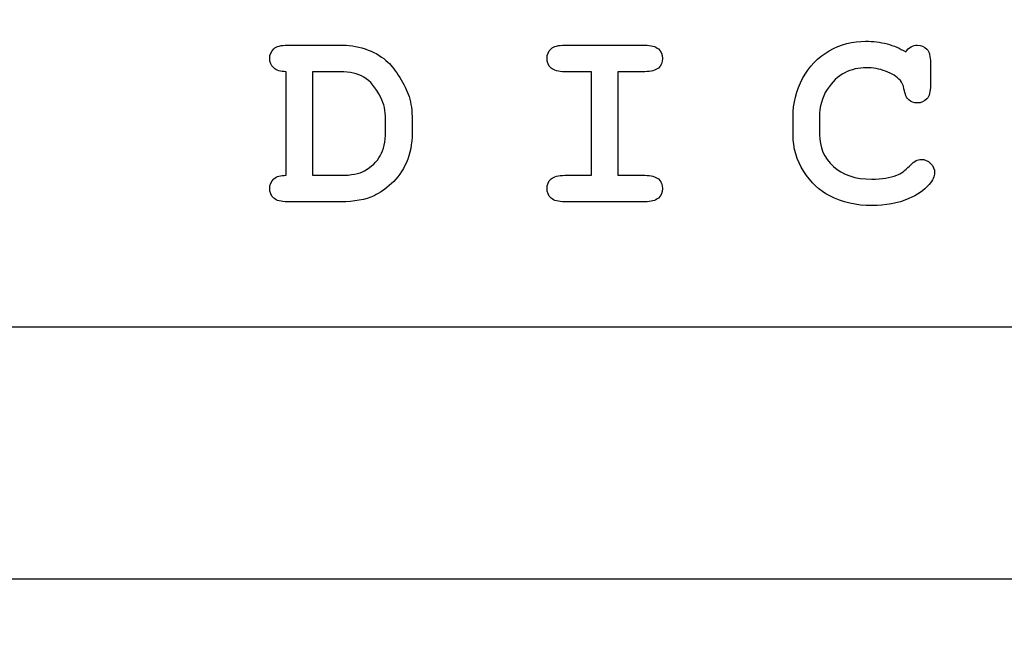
# Model space of a CAD drawing. Header units: millimetres. Extents: x -429 to 420, y -314 to 480.
# Tile 78 of 143: x 117 to 135, y -144 to -132. Entities that reach past the tile are written whole.
import ezdxf

# ---------------------------------------------------------------- set-up
doc = ezdxf.new("R2010")
doc.units = ezdxf.units.MM
doc.header["$MEASUREMENT"] = 0
doc.layers.add('Layer 1', color=7, linetype='Continuous')

msp = doc.modelspace()

# ---------------------------------------------------------------- linework, layer by layer
at = {"layer": 'Layer 1', "color": 7, "lineweight": 25}
for points, knots in [([(90.5906, -73.6678), (90.5906, -73.6678), (90.5906, -78.3454), (90.5906, -78.3454), (90.5906, -78.3454), (90.5906, -78.3454), (90.4599, -78.3454), (90.4599, -78.3454), (90.4599, -78.3454), (90.4599, -78.3454), (77.5281, -78.3454), (77.5281, -78.3454), (77.5281, -78.3454), (77.5281, -78.3454), (77.5281, -106.8299), (77.5281, -106.8299), (77.5281, -106.8299), (77.5281, -106.8299), (77.5281, -106.9106), (77.5281, -106.9106), (77.5281, -106.9106), (77.5281, -106.9106), (90.4599, -106.9106), (90.4599, -106.9106), (90.4599, -106.9106), (90.4599, -106.9106), (90.5906, -106.9106), (90.5906, -106.9106), (90.5906, -106.9106), (90.5906, -106.9106), (90.5906, -111.5075), (90.5906, -111.5075), (90.5906, -111.5075), (90.5906, -111.5075), (77.5279, -111.5072), (77.5279, -111.5072), (77.5279, -111.5072), (77.5279, -111.5072), (77.5279, -112.3012), (77.5279, -112.3012), (77.5279, -112.3012), (77.5279, -112.3012), (77.5279, -137.9436), (77.5279, -137.9436), (77.5279, -137.9436), (77.5279, -138.0124), (77.5377, -138.0844), (77.5522, -138.1574), (77.5522, -138.1574), (77.5522, -138.1574), (90.5723, -138.1574), (90.5723, -138.1574), (90.5723, -138.1574), (90.5723, -138.1574), (90.5723, -142.8349), (90.5723, -142.8349), (90.5723, -142.8349), (90.5723, -142.8349), (77.5278, -142.8349), (77.5278, -142.8349), (77.5278, -142.8349), (77.5278, -142.8349), (77.5278, -168.8493), (77.5278, -168.8493), (77.5278, -168.8493), (77.5278, -168.8493), (77.5278, -169.7613), (77.5278, -169.7613), (77.5278, -169.7613), (77.5278, -169.7613), (90.4596, -169.7612), (90.4596, -169.7612), (90.4596, -169.7612), (90.4596, -169.7612), (90.5903, -169.7612), (90.5903, -169.7612), (90.5903, -169.7612), (90.5903, -169.7612), (90.5903, -174.3205), (90.5903, -174.3205), (90.5903, -174.3205), (90.5903, -174.3205), (90.4596, -174.3205), (90.4596, -174.3205), (90.4596, -174.3205), (90.4596, -174.3205), (77.5278, -174.3205), (77.5278, -174.3205), (77.5278, -174.3205), (77.5278, -174.3205), (77.5278, -202.805), (77.5278, -202.805), (77.5278, -202.805), (77.5278, -202.805), (90.4596, -202.805), (90.4596, -202.805), (90.4596, -202.805), (90.4596, -202.805), (90.5903, -202.805), (90.5903, -202.805), (90.5903, -202.805), (90.5903, -202.805), (90.5903, -207.4826), (90.5903, -207.4826), (90.5903, -207.4826), (90.5903, -207.4826), (90.4596, -207.4826), (90.4596, -207.4826), (90.4596, -207.4826), (90.4596, -207.4826), (77.5278, -207.4826), (77.5278, -207.4826), (77.5278, -207.4826), (77.5278, -207.4826), (77.5278, -236.0354), (77.5278, -236.0354), (77.5278, -236.0354), (77.5278, -237.7774), (78.9401, -239.1898), (80.6822, -239.1898), (80.6822, -239.1898), (80.6822, -239.1898), (179.5024, -239.1898), (179.5024, -239.1898), (179.5024, -239.1898), (181.2444, -239.1898), (182.6568, -237.7775), (182.6568, -236.0354), (182.6568, -236.0354), (182.6568, -236.0354), (182.6568, -207.4826), (182.6568, -207.4826), (182.6568, -207.4826), (182.6568, -207.4826), (169.725, -207.4826), (169.725, -207.4826), (169.725, -207.4826), (169.725, -207.4826), (169.5943, -207.4826), (169.5943, -207.4826), (169.5943, -207.4826), (169.5943, -207.4826), (169.5943, -202.805), (169.5943, -202.805), (169.5943, -202.805), (169.5943, -202.805), (169.725, -202.805), (169.725, -202.805), (169.725, -202.805), (169.725, -202.805), (182.6568, -202.805), (182.6568, -202.805), (182.6568, -202.805), (182.6568, -202.805), (182.6568, -192.6122), (182.6568, -192.6122), (182.6568, -192.6122), (182.6568, -192.6122), (182.6568, -174.4388), (182.6568, -174.4388), (182.6568, -174.4388), (182.6568, -174.4388), (182.6568, -174.3205), (182.6568, -174.3205), (182.6568, -174.3205), (182.6568, -174.3205), (169.725, -174.3205), (169.725, -174.3205), (169.725, -174.3205), (169.725, -174.3205), (169.5943, -174.3205), (169.5943, -174.3205), (169.5943, -174.3205), (169.5943, -174.3205), (169.5943, -169.7612), (169.5943, -169.7612), (169.5943, -169.7612), (169.5943, -169.7612), (169.725, -169.7612), (169.725, -169.7612), (169.725, -169.7612), (169.725, -169.7612), (182.6568, -169.7612), (182.6568, -169.7612), (182.6568, -169.7612), (182.6568, -169.7612), (182.6568, -155.0414), (182.6568, -155.0414), (182.6568, -155.0414), (182.6568, -155.0414), (182.6568, -142.8348), (182.6568, -142.8348), (182.6568, -142.8348), (182.6568, -142.8348), (169.6123, -142.8349), (169.6123, -142.8349), (169.6123, -142.8349), (169.6123, -142.8349), (169.6123, -138.1574), (169.6123, -138.1574), (169.6123, -138.1574), (169.6123, -138.1574), (182.6324, -138.1574), (182.6324, -138.1574), (182.6324, -138.1574), (182.647, -138.0844), (182.6567, -138.0124), (182.6567, -137.9436), (182.6567, -137.9436), (182.6567, -137.9436), (182.6567, -129.7614), (182.6567, -129.7614), (182.6567, -129.7614), (182.6567, -129.7614), (182.6567, -111.507), (182.6567, -111.507), (182.6567, -111.507), (182.6567, -111.507), (169.594, -111.5073), (169.594, -111.5073), (169.594, -111.5073), (169.594, -111.5073), (169.594, -106.9104), (169.594, -106.9104), (169.594, -106.9104), (169.594, -106.9104), (169.7247, -106.9104), (169.7247, -106.9104), (169.7247, -106.9104), (169.7247, -106.9104), (182.6565, -106.9104), (182.6565, -106.9104), (182.6565, -106.9104), (182.6565, -106.9104), (182.6565, -92.1906), (182.6565, -92.1906), (182.6565, -92.1906), (182.6565, -92.1906), (182.6565, -78.3455), (182.6565, -78.3455), (182.6565, -78.3455), (182.6565, -78.3455), (169.7247, -78.3454), (169.7247, -78.3454), (169.7247, -78.3454), (169.7247, -78.3454), (169.594, -78.3454), (169.594, -78.3454), (169.594, -78.3454), (169.594, -78.3454), (169.594, -73.6678), (169.594, -73.6678), (169.594, -73.6678), (169.594, -73.6678), (169.7247, -73.6678), (169.7247, -73.6678), (169.7247, -73.6678), (169.7247, -73.6678), (182.6565, -73.6678), (182.6565, -73.6678), (182.6565, -73.6678), (182.6565, -73.6678), (182.6565, -44.6872), (182.6565, -44.6872), (182.6565, -44.6872), (182.6565, -42.9452), (181.2442, -41.5328), (179.5021, -41.5328), (179.5021, -41.5328), (179.5021, -41.5328), (80.6822, -41.5329), (80.6822, -41.5329), (80.6822, -41.5329), (78.9402, -41.5329), (77.5278, -42.9452), (77.5278, -44.6873), (77.5278, -44.6873), (77.5278, -44.6873), (77.5278, -73.6679), (77.5278, -73.6679), (77.5278, -73.6679), (77.5278, -73.6679), (90.4596, -73.6678), (90.4596, -73.6678), (90.4596, -73.6678), (90.4596, -73.6678), (90.5906, -73.6678), (90.5906, -73.6678)], [0, 0, 0, 0, 0.0136986, 0.0136986, 0.0136986, 0.0136986, 0.0273973, 0.0273973, 0.0273973, 0.0273973, 0.0410959, 0.0410959, 0.0410959, 0.0410959, 0.0547945, 0.0547945, 0.0547945, 0.0547945, 0.0684932, 0.0684932, 0.0684932, 0.0684932, 0.0821918, 0.0821918, 0.0821918, 0.0821918, 0.0958904, 0.0958904, 0.0958904, 0.0958904, 0.109589, 0.109589, 0.109589, 0.109589, 0.1232877, 0.1232877, 0.1232877, 0.1232877, 0.1369863, 0.1369863, 0.1369863, 0.1369863, 0.1506849, 0.1506849, 0.1506849, 0.1506849, 0.1643836, 0.1643836, 0.1643836, 0.1643836, 0.1780822, 0.1780822, 0.1780822, 0.1780822, 0.1917808, 0.1917808, 0.1917808, 0.1917808, 0.2054795, 0.2054795, 0.2054795, 0.2054795, 0.2191781, 0.2191781, 0.2191781, 0.2191781, 0.2328767, 0.2328767, 0.2328767, 0.2328767, 0.2465753, 0.2465753, 0.2465753, 0.2465753, 0.260274, 0.260274, 0.260274, 0.260274, 0.2739726, 0.2739726, 0.2739726, 0.2739726, 0.2876712, 0.2876712, 0.2876712, 0.2876712, 0.3013699, 0.3013699, 0.3013699, 0.3013699, 0.3150685, 0.3150685, 0.3150685, 0.3150685, 0.3287671, 0.3287671, 0.3287671, 0.3287671, 0.3424658, 0.3424658, 0.3424658, 0.3424658, 0.3561644, 0.3561644, 0.3561644, 0.3561644, 0.369863, 0.369863, 0.369863, 0.369863, 0.3835616, 0.3835616, 0.3835616, 0.3835616, 0.3972603, 0.3972603, 0.3972603, 0.3972603, 0.4109589, 0.4109589, 0.4109589, 0.4109589, 0.4246575, 0.4246575, 0.4246575, 0.4246575, 0.4383562, 0.4383562, 0.4383562, 0.4383562, 0.4520548, 0.4520548, 0.4520548, 0.4520548, 0.4657534, 0.4657534, 0.4657534, 0.4657534, 0.4794521, 0.4794521, 0.4794521, 0.4794521, 0.4931507, 0.4931507, 0.4931507, 0.4931507, 0.5068493, 0.5068493, 0.5068493, 0.5068493, 0.5205479, 0.5205479, 0.5205479, 0.5205479, 0.5342466, 0.5342466, 0.5342466, 0.5342466, 0.5479452, 0.5479452, 0.5479452, 0.5479452, 0.5616438, 0.5616438, 0.5616438, 0.5616438, 0.5753425, 0.5753425, 0.5753425, 0.5753425, 0.5890411, 0.5890411, 0.5890411, 0.5890411, 0.6027397, 0.6027397, 0.6027397, 0.6027397, 0.6164384, 0.6164384, 0.6164384, 0.6164384, 0.630137, 0.630137, 0.630137, 0.630137, 0.6438356, 0.6438356, 0.6438356, 0.6438356, 0.6575342, 0.6575342, 0.6575342, 0.6575342, 0.6712329, 0.6712329, 0.6712329, 0.6712329, 0.6849315, 0.6849315, 0.6849315, 0.6849315, 0.6986301, 0.6986301, 0.6986301, 0.6986301, 0.7123288, 0.7123288, 0.7123288, 0.7123288, 0.7260274, 0.7260274, 0.7260274, 0.7260274, 0.739726, 0.739726, 0.739726, 0.739726, 0.7534247, 0.7534247, 0.7534247, 0.7534247, 0.7671233, 0.7671233, 0.7671233, 0.7671233, 0.7808219, 0.7808219, 0.7808219, 0.7808219, 0.7945205, 0.7945205, 0.7945205, 0.7945205, 0.8082192, 0.8082192, 0.8082192, 0.8082192, 0.8219178, 0.8219178, 0.8219178, 0.8219178, 0.8356164, 0.8356164, 0.8356164, 0.8356164, 0.8493151, 0.8493151, 0.8493151, 0.8493151, 0.8630137, 0.8630137, 0.8630137, 0.8630137, 0.8767123, 0.8767123, 0.8767123, 0.8767123, 0.890411, 0.890411, 0.890411, 0.890411, 0.9041096, 0.9041096, 0.9041096, 0.9041096, 0.9178082, 0.9178082, 0.9178082, 0.9178082, 0.9315068, 0.9315068, 0.9315068, 0.9315068, 0.9452055, 0.9452055, 0.9452055, 0.9452055, 0.9589041, 0.9589041, 0.9589041, 0.9589041, 0.9726027, 0.9726027, 0.9726027, 0.9726027, 1, 1, 1, 1]), ([(161.7453, -142.8351), (161.7453, -142.8351), (98.4395, -142.8351), (98.4395, -142.8351), (98.4395, -142.8351), (98.4395, -142.8351), (98.4395, -138.1576), (98.4395, -138.1576), (98.4395, -138.1576), (98.4395, -138.1576), (161.7453, -138.1576), (161.7453, -138.1576), (161.7453, -138.1576), (161.7453, -138.1576), (161.7453, -142.8351), (161.7453, -142.8351)], [0, 0, 0, 0, 0.2, 0.2, 0.2, 0.2, 0.4, 0.4, 0.4, 0.4, 0.6, 0.6, 0.6, 0.6, 1, 1, 1, 1])]:
    msp.add_open_spline(points, degree=3, knots=knots, dxfattribs=at)
at = {"layer": 'Layer 1', "color": 114}
for points, knots in [([(123.758, -133.5166), (123.6821, -133.3967), (123.6088, -133.3023), (123.5384, -133.2335), (123.5384, -133.2335), (123.4455, -133.1425), (123.3228, -133.0671), (123.1701, -133.0081), (123.1701, -133.0081), (123.0172, -132.9488), (122.8608, -132.9192), (122.701, -132.9192), (122.701, -132.9192), (122.701, -132.9192), (121.6715, -132.9168), (121.6715, -132.9168), (121.6715, -132.9168), (121.553, -132.9168), (121.4688, -132.9396), (121.4183, -132.9853), (121.4183, -132.9853), (121.368, -133.0308), (121.3426, -133.0903), (121.3426, -133.1642), (121.3426, -133.1642), (121.3426, -133.2362), (121.3675, -133.2949), (121.4169, -133.3404), (121.4169, -133.3404), (121.4664, -133.3862), (121.5434, -133.4097), (121.6474, -133.4113), (121.6474, -133.4113), (121.6474, -133.4113), (121.6474, -135.3359), (121.6474, -135.3359), (121.6474, -135.3359), (121.545, -135.3343), (121.4685, -135.3568), (121.4183, -135.4031), (121.4183, -135.4031), (121.368, -135.4494), (121.3426, -135.5087), (121.3426, -135.5806), (121.3426, -135.5806), (121.3426, -135.6542), (121.3677, -135.7137), (121.4183, -135.7595), (121.4183, -135.7595), (121.4686, -135.805), (121.553, -135.8278), (121.6715, -135.8278), (121.6715, -135.8278), (121.6715, -135.8278), (122.6602, -135.8277), (122.6602, -135.8277), (122.6602, -135.8277), (122.9145, -135.8277), (123.1216, -135.7901), (123.2817, -135.7147), (123.2817, -135.7147), (123.3825, -135.6668), (123.4902, -135.5919), (123.6045, -135.4903), (123.6045, -135.4903), (123.7188, -135.3887), (123.8111, -135.2575), (123.8818, -135.0969), (123.8818, -135.0969), (123.9522, -134.936), (123.9874, -134.7516), (123.9874, -134.5437), (123.9874, -134.5437), (123.9874, -134.5437), (123.9874, -134.3085), (123.9874, -134.3085), (123.9874, -134.3085), (123.9874, -134.1373), (123.9681, -133.9926), (123.9297, -133.8741), (123.9297, -133.8741), (123.891, -133.7558), (123.8339, -133.6367), (123.758, -133.5166)], [0, 0, 0, 0, 0.0454545, 0.0454545, 0.0454545, 0.0454545, 0.0909091, 0.0909091, 0.0909091, 0.0909091, 0.1363636, 0.1363636, 0.1363636, 0.1363636, 0.1818182, 0.1818182, 0.1818182, 0.1818182, 0.2272727, 0.2272727, 0.2272727, 0.2272727, 0.2727273, 0.2727273, 0.2727273, 0.2727273, 0.3181818, 0.3181818, 0.3181818, 0.3181818, 0.3636364, 0.3636364, 0.3636364, 0.3636364, 0.4090909, 0.4090909, 0.4090909, 0.4090909, 0.4545455, 0.4545455, 0.4545455, 0.4545455, 0.5, 0.5, 0.5, 0.5, 0.5454545, 0.5454545, 0.5454545, 0.5454545, 0.5909091, 0.5909091, 0.5909091, 0.5909091, 0.6363636, 0.6363636, 0.6363636, 0.6363636, 0.6818182, 0.6818182, 0.6818182, 0.6818182, 0.7272727, 0.7272727, 0.7272727, 0.7272727, 0.7727273, 0.7727273, 0.7727273, 0.7727273, 0.8181818, 0.8181818, 0.8181818, 0.8181818, 0.8636364, 0.8636364, 0.8636364, 0.8636364, 0.9090909, 0.9090909, 0.9090909, 0.9090909, 1, 1, 1, 1]), ([(128.3075, -133.411), (128.426, -133.411), (128.5102, -133.3882), (128.5607, -133.3427), (128.5607, -133.3427), (128.611, -133.2969), (128.6364, -133.2374), (128.6364, -133.1638), (128.6364, -133.1638), (128.6364, -133.09), (128.6113, -133.031), (128.5607, -132.9863), (128.5607, -132.9863), (128.5104, -132.9413), (128.426, -132.9191), (128.3075, -132.9191), (128.3075, -132.9191), (128.3075, -132.9191), (126.8219, -132.9167), (126.8219, -132.9167), (126.8219, -132.9167), (126.7034, -132.9167), (126.6192, -132.9395), (126.5687, -132.9852), (126.5687, -132.9852), (126.5184, -133.0307), (126.493, -133.0902), (126.493, -133.1641), (126.493, -133.1641), (126.493, -133.2377), (126.5181, -133.2972), (126.5687, -133.343), (126.5687, -133.343), (126.6192, -133.3885), (126.7034, -133.4113), (126.8219, -133.4113), (126.8219, -133.4113), (126.8219, -133.4113), (127.3187, -133.4113), (127.3187, -133.4113), (127.3187, -133.4113), (127.3187, -133.4113), (127.3187, -135.3359), (127.3187, -135.3359), (127.3187, -135.3359), (127.3187, -135.3359), (126.8218, -135.3359), (126.8218, -135.3359), (126.8218, -135.3359), (126.7033, -135.3359), (126.6191, -135.3589), (126.5686, -135.4044), (126.5686, -135.4044), (126.5183, -135.4499), (126.4929, -135.5089), (126.4929, -135.5809), (126.4929, -135.5809), (126.4929, -135.6545), (126.518, -135.714), (126.5686, -135.7598), (126.5686, -135.7598), (126.6191, -135.8053), (126.7033, -135.8281), (126.8218, -135.8281), (126.8218, -135.8281), (126.8218, -135.8281), (128.3075, -135.828), (128.3075, -135.828), (128.3075, -135.828), (128.426, -135.828), (128.5102, -135.8052), (128.5607, -135.7597), (128.5607, -135.7597), (128.611, -135.7139), (128.6364, -135.6552), (128.6364, -135.5832), (128.6364, -135.5832), (128.6364, -135.5096), (128.6113, -135.4498), (128.5607, -135.4043), (128.5607, -135.4043), (128.5104, -135.3588), (128.426, -135.3358), (128.3075, -135.3358), (128.3075, -135.3358), (128.3075, -135.3358), (127.8106, -135.3359), (127.8106, -135.3359), (127.8106, -135.3359), (127.8106, -135.3359), (127.8106, -133.4113), (127.8106, -133.4113), (127.8106, -133.4113), (127.8106, -133.4113), (128.3075, -133.4113), (128.3075, -133.4113), (128.3075, -133.4113), (128.3075, -133.4113), (128.3075, -133.411), (128.3075, -133.411)], [0, 0, 0, 0, 0.0384615, 0.0384615, 0.0384615, 0.0384615, 0.0769231, 0.0769231, 0.0769231, 0.0769231, 0.1153846, 0.1153846, 0.1153846, 0.1153846, 0.1538462, 0.1538462, 0.1538462, 0.1538462, 0.1923077, 0.1923077, 0.1923077, 0.1923077, 0.2307692, 0.2307692, 0.2307692, 0.2307692, 0.2692308, 0.2692308, 0.2692308, 0.2692308, 0.3076923, 0.3076923, 0.3076923, 0.3076923, 0.3461538, 0.3461538, 0.3461538, 0.3461538, 0.3846154, 0.3846154, 0.3846154, 0.3846154, 0.4230769, 0.4230769, 0.4230769, 0.4230769, 0.4615385, 0.4615385, 0.4615385, 0.4615385, 0.5, 0.5, 0.5, 0.5, 0.5384615, 0.5384615, 0.5384615, 0.5384615, 0.5769231, 0.5769231, 0.5769231, 0.5769231, 0.6153846, 0.6153846, 0.6153846, 0.6153846, 0.6538462, 0.6538462, 0.6538462, 0.6538462, 0.6923077, 0.6923077, 0.6923077, 0.6923077, 0.7307692, 0.7307692, 0.7307692, 0.7307692, 0.7692308, 0.7692308, 0.7692308, 0.7692308, 0.8076923, 0.8076923, 0.8076923, 0.8076923, 0.8461538, 0.8461538, 0.8461538, 0.8461538, 0.8846154, 0.8846154, 0.8846154, 0.8846154, 0.9230769, 0.9230769, 0.9230769, 0.9230769, 1, 1, 1, 1]), ([(133.4438, -135.0406), (133.407, -135.0406), (133.3742, -135.0483), (133.3454, -135.0636), (133.3454, -135.0636), (133.3166, -135.0787), (133.2766, -135.112), (133.2255, -135.1631), (133.2255, -135.1631), (133.1422, -135.248), (133.0638, -135.3047), (132.9903, -135.3335), (132.9903, -135.3335), (132.8638, -135.383), (132.7096, -135.4078), (132.527, -135.4078), (132.527, -135.4078), (132.2214, -135.4078), (131.9825, -135.3287), (131.8105, -135.1702), (131.8105, -135.1702), (131.6385, -135.0117), (131.5525, -134.8141), (131.5525, -134.5775), (131.5525, -134.5775), (131.5525, -134.5775), (131.5525, -134.2581), (131.5525, -134.2581), (131.5525, -134.2581), (131.5525, -134.0597), (131.5996, -133.8885), (131.6941, -133.7445), (131.6941, -133.7445), (131.7886, -133.6006), (131.8973, -133.4966), (132.0206, -133.4323), (132.0206, -133.4323), (132.1439, -133.3683), (132.2791, -133.3363), (132.4262, -133.3363), (132.4262, -133.3363), (132.5445, -133.3363), (132.6625, -133.358), (132.7802, -133.4011), (132.7802, -133.4011), (132.8977, -133.4442), (132.9895, -133.5019), (133.0551, -133.5741), (133.0551, -133.5741), (133.0887, -133.6109), (133.1112, -133.6627), (133.1223, -133.7299), (133.1223, -133.7299), (133.1416, -133.8307), (133.171, -133.8995), (133.2112, -133.9363), (133.2112, -133.9363), (133.2512, -133.9731), (133.3041, -133.9913), (133.3697, -133.9913), (133.3697, -133.9913), (133.4417, -133.9913), (133.5004, -133.9662), (133.5462, -133.9156), (133.5462, -133.9156), (133.5917, -133.8651), (133.6145, -133.7809), (133.6145, -133.6624), (133.6145, -133.6624), (133.6145, -133.6624), (133.6145, -133.2446), (133.6145, -133.2446), (133.6145, -133.2446), (133.6145, -133.1263), (133.5917, -133.0425), (133.5462, -132.9925), (133.5462, -132.9925), (133.5007, -132.943), (133.4417, -132.9182), (133.3697, -132.9182), (133.3697, -132.9182), (133.3282, -132.9182), (133.2893, -132.9288), (133.2533, -132.9494), (133.2533, -132.9494), (133.2173, -132.9703), (133.184, -133.0015), (133.1538, -133.0431), (133.1538, -133.0431), (133.0466, -132.9759), (132.931, -132.9259), (132.8069, -132.8931), (132.8069, -132.8931), (132.6828, -132.8603), (132.5497, -132.8439), (132.4074, -132.8439), (132.4074, -132.8439), (132.1706, -132.8439), (131.9468, -132.904), (131.7354, -133.0238), (131.7354, -133.0238), (131.5243, -133.1439), (131.3589, -133.3146), (131.2398, -133.5363), (131.2398, -133.5363), (131.1205, -133.758), (131.0609, -133.9967), (131.0609, -134.2528), (131.0609, -134.2528), (131.0609, -134.2528), (131.0609, -134.5862), (131.0609, -134.5862), (131.0609, -134.5862), (131.0609, -134.8312), (131.1273, -135.0569), (131.2601, -135.2643), (131.2601, -135.2643), (131.3929, -135.4715), (131.5535, -135.6231), (131.7424, -135.7191), (131.7424, -135.7191), (131.976, -135.839), (132.2385, -135.899), (132.5295, -135.899), (132.5295, -135.899), (132.779, -135.899), (133.0071, -135.8559), (133.2134, -135.7694), (133.2134, -135.7694), (133.3669, -135.7054), (133.4925, -135.6175), (133.5902, -135.5053), (133.5902, -135.5053), (133.6574, -135.4283), (133.691, -135.3563), (133.691, -135.2891), (133.691, -135.2891), (133.691, -135.2219), (133.6661, -135.1637), (133.6167, -135.1139), (133.6167, -135.1139), (133.5671, -135.0655), (133.5094, -135.0406), (133.4438, -135.0406)], [0, 0, 0, 0, 0.027027, 0.027027, 0.027027, 0.027027, 0.0540541, 0.0540541, 0.0540541, 0.0540541, 0.0810811, 0.0810811, 0.0810811, 0.0810811, 0.1081081, 0.1081081, 0.1081081, 0.1081081, 0.1351351, 0.1351351, 0.1351351, 0.1351351, 0.1621622, 0.1621622, 0.1621622, 0.1621622, 0.1891892, 0.1891892, 0.1891892, 0.1891892, 0.2162162, 0.2162162, 0.2162162, 0.2162162, 0.2432432, 0.2432432, 0.2432432, 0.2432432, 0.2702703, 0.2702703, 0.2702703, 0.2702703, 0.2972973, 0.2972973, 0.2972973, 0.2972973, 0.3243243, 0.3243243, 0.3243243, 0.3243243, 0.3513514, 0.3513514, 0.3513514, 0.3513514, 0.3783784, 0.3783784, 0.3783784, 0.3783784, 0.4054054, 0.4054054, 0.4054054, 0.4054054, 0.4324324, 0.4324324, 0.4324324, 0.4324324, 0.4594595, 0.4594595, 0.4594595, 0.4594595, 0.4864865, 0.4864865, 0.4864865, 0.4864865, 0.5135135, 0.5135135, 0.5135135, 0.5135135, 0.5405405, 0.5405405, 0.5405405, 0.5405405, 0.5675676, 0.5675676, 0.5675676, 0.5675676, 0.5945946, 0.5945946, 0.5945946, 0.5945946, 0.6216216, 0.6216216, 0.6216216, 0.6216216, 0.6486486, 0.6486486, 0.6486486, 0.6486486, 0.6756757, 0.6756757, 0.6756757, 0.6756757, 0.7027027, 0.7027027, 0.7027027, 0.7027027, 0.7297297, 0.7297297, 0.7297297, 0.7297297, 0.7567568, 0.7567568, 0.7567568, 0.7567568, 0.7837838, 0.7837838, 0.7837838, 0.7837838, 0.8108108, 0.8108108, 0.8108108, 0.8108108, 0.8378378, 0.8378378, 0.8378378, 0.8378378, 0.8648649, 0.8648649, 0.8648649, 0.8648649, 0.8918919, 0.8918919, 0.8918919, 0.8918919, 0.9189189, 0.9189189, 0.9189189, 0.9189189, 0.9459459, 0.9459459, 0.9459459, 0.9459459, 1, 1, 1, 1]), ([(123.495, -134.5294), (123.495, -134.7101), (123.4622, -134.8572), (123.3966, -134.971), (123.3966, -134.971), (123.331, -135.0845), (123.2334, -135.1782), (123.1037, -135.2517), (123.1037, -135.2517), (123.0045, -135.3078), (122.8574, -135.3358), (122.6621, -135.3358), (122.6621, -135.3358), (122.6621, -135.3358), (122.139, -135.3359), (122.139, -135.3359), (122.139, -135.3359), (122.139, -135.3359), (122.139, -133.4113), (122.139, -133.4113), (122.139, -133.4113), (122.139, -133.4113), (122.6573, -133.4113), (122.6573, -133.4113), (122.6573, -133.4113), (122.8317, -133.4113), (122.9769, -133.4454), (123.0928, -133.5134), (123.0928, -133.5134), (123.2087, -133.5814), (123.3132, -133.7065), (123.4061, -133.8888), (123.4061, -133.8888), (123.4654, -134.0057), (123.495, -134.1417), (123.495, -134.2968), (123.495, -134.2968), (123.495, -134.2968), (123.495, -134.5294), (123.495, -134.5294)], [0, 0, 0, 0, 0.0909091, 0.0909091, 0.0909091, 0.0909091, 0.1818182, 0.1818182, 0.1818182, 0.1818182, 0.2727273, 0.2727273, 0.2727273, 0.2727273, 0.3636364, 0.3636364, 0.3636364, 0.3636364, 0.4545455, 0.4545455, 0.4545455, 0.4545455, 0.5454545, 0.5454545, 0.5454545, 0.5454545, 0.6363636, 0.6363636, 0.6363636, 0.6363636, 0.7272727, 0.7272727, 0.7272727, 0.7272727, 0.8181818, 0.8181818, 0.8181818, 0.8181818, 1, 1, 1, 1])]:
    msp.add_open_spline(points, degree=3, knots=knots, dxfattribs=at)

doc.saveas('drawing.dxf')
